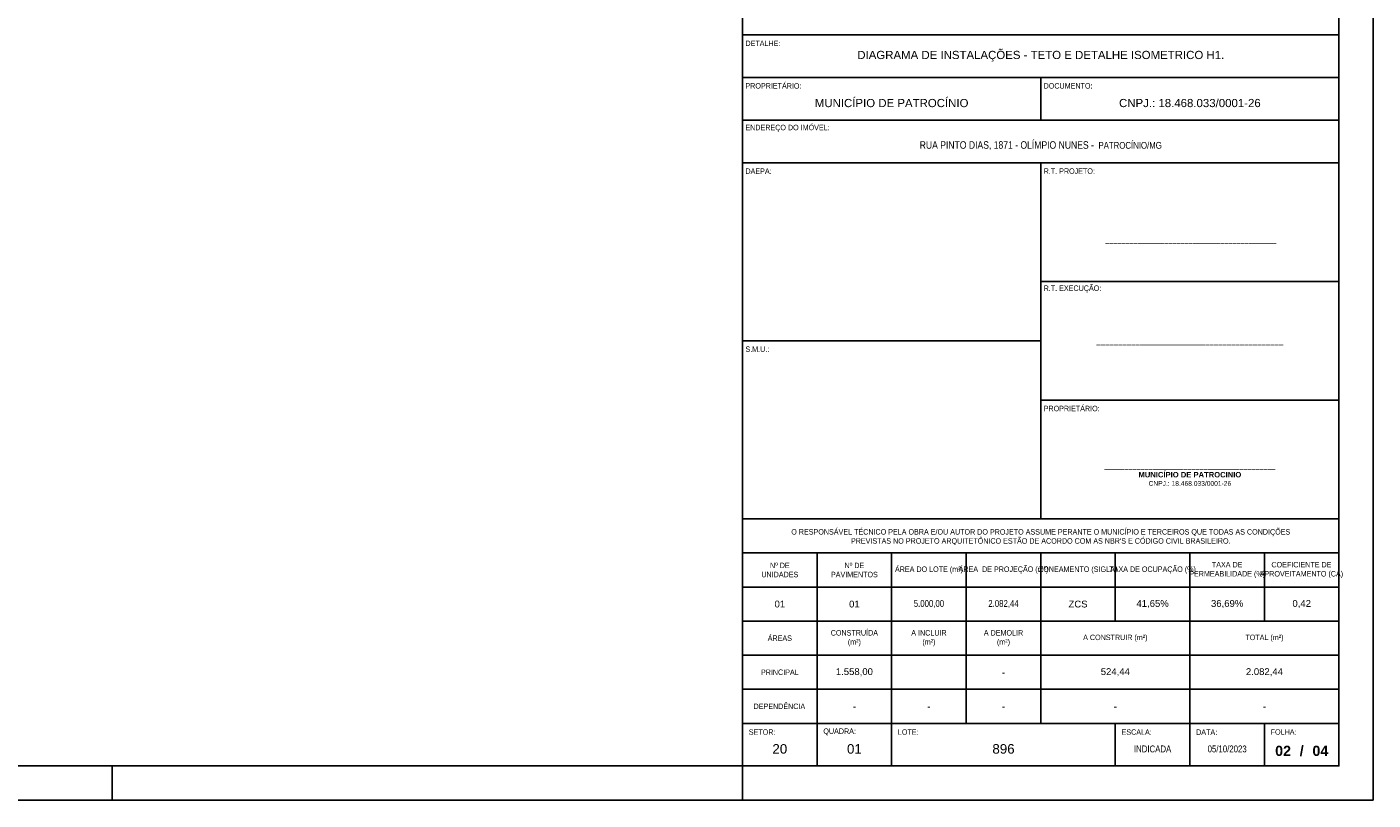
# Model space of a CAD drawing. Header units: millimetres. Extents: x 0 to 354, y 0 to 59.
# Tile 32 of 84: x 135 to 174, y 0 to 23. Entities that reach past the tile are written whole.
import ezdxf

# ---------------------------------------------------------------- set-up
doc = ezdxf.new("R2010")
doc.units = ezdxf.units.MM
doc.styles.add('FORMATO', font='technic_.ttf')
doc.styles.get("Standard").update_dxf_attribs({"font": 'arial.ttf'})

msp = doc.modelspace()

# ---------------------------------------------------------------- linework, layer by layer
at = {"color": 6}
for p, q in [((164.35, 21.2), (164.35, 19.95)), ((164.35, 8.25), (164.35, 18.7)), ((164.35, 13.475), (155.6, 13.475)), ((168.725, 1), (168.725, 2.25))]:
    msp.add_line(p, q, dxfattribs=at)
at = {"color": 1}
for p, q in [((137.1, 0), (137.1, 1)), ((155.6, 0), (155.6, 1))]:
    msp.add_line(p, q, dxfattribs=at)
at = {"color": 2}
msp.add_lwpolyline([(90, 59.4), (90, 0), (174.1, 0), (174.1, 59.4)], close=True, dxfattribs=at)
at = {"color": 6}
for points in [[(92.5, 58.4), (92.5, 1), (173.1, 1), (173.1, 58.4)], [(155.6, 1), (155.6, 29.7), (173.1, 29.7), (173.1, 1)]]:
    msp.add_lwpolyline(points, close=True, dxfattribs=at)
for points in [[(155.6, 22.45), (173.1, 22.45)], [(155.6, 21.2), (173.1, 21.2)], [(155.6, 19.95), (173.1, 19.95)], [(155.6, 18.7), (173.1, 18.7)], [(164.35, 15.2167), (173.1, 15.2167)], [(164.35, 11.7333), (173.1, 11.7333)], [(155.6, 8.25), (173.1, 8.25)], [(155.6, 7.25), (173.1, 7.25)], [(155.6, 2.25), (173.1, 2.25)], [(157.7875, 2.25), (157.7875, 1)], [(159.975, 2.25), (159.975, 1)], [(166.5375, 2.25), (166.5375, 1)], [(170.9125, 2.25), (170.9125, 1)]]:
    msp.add_lwpolyline(points, dxfattribs=at)
at = {"color": 2}
for points in [[(157.7875, 7.25), (157.7875, 2.25)], [(159.975, 7.25), (159.975, 2.25)], [(162.1625, 7.25), (162.1625, 6.7144), (162.1625, 5.4771), (162.1625, 4.446), (162.1625, 2.25)], [(164.35, 7.25), (164.35, 2.25)], [(166.5375, 7.25), (166.5375, 5.25)], [(168.725, 7.25), (168.725, 2.25)], [(170.9125, 7.25), (170.9125, 5.25)], [(155.6, 6.25), (173.1, 6.25)], [(155.6, 5.25), (173.1, 5.25)], [(155.6, 4.25), (173.1, 4.25)], [(155.6, 3.25), (173.1, 3.25)]]:
    msp.add_lwpolyline(points, dxfattribs=at)

# ---------------------------------------------------------------- texts
at = {"color": 2, "style": 'FORMATO'}
for s, insert, char_height, width, attachment_point in [(' DETALHE:', (155.6263, 22.1234), 0.16, 17.7475, 7), (' PROPRIETÁRIO:', (155.6263, 20.8734), 0.16, 8.8475, 7), (' DOCUMENTO:', (164.3763, 20.8734), 0.16, 8.8475, 7), (' ENDEREÇO DO IMÓVEL:', (155.6263, 19.6048), 0.16, 17.7475, 7), (' DAEPA:', (155.6263, 18.3734), 0.16, 6.6225, 7), (' R.T. PROJETO:', (164.3763, 18.3734), 0.16, 11.0725, 7), ('___________________________________________', (168.7513, 16.4333), 0.16, 8.75, 5), (' R.T. EXECUÇÃO:', (164.3763, 14.8901), 0.16, 11.0725, 7), (' S.M.U.:', (155.6263, 13.1484), 0.16, 6.6225, 7), ('___________________________________________', (168.725, 13.475), 0.2, 8.75, 5), (' PROPRIETÁRIO:', (164.3763, 11.4067), 0.16, 11.0725, 7), ('___________________________________________\\P{\\fArial|b1|i0|c0|p34;MUNICÍPIO DE PATROCINIO\\P\\fArial|b0|i0|c0|p34;\\H0.875x;CNPJ.: 18.468.033/0001-26}', (168.725, 9.5563), 0.16, 8.75, 5), ("O RESPONSÁVEL TÉCNICO PELA OBRA E/OU AUTOR DO PROJETO ASSUME PERANTE O MUNICÍPIO E TERCEIROS QUE TODAS AS CONDIÇÕES \\PPREVISTAS NO PROJETO ARQUITETÔNICO ESTÃO DE ACORDO COM AS NBR'S E CÓDIGO CIVIL BRASILEIRO.", (164.35, 7.7146), 0.16, 17.5, 5), ('TAXA DE PERMEABILIDADE (%)', (169.8188, 6.75), 0.16, 2.1875, 5), ('COEFICIENTE DE APROVEITAMENTO (CA)', (171.9974, 6.75), 0.16, 2.169772, 5), ('Nº DE\\PUNIDADES', (156.6938, 6.75), 0.16, 2.1875, 5), ('Nº DE \\PPAVIMENTOS', (158.8813, 6.75), 0.16, 2.1875, 5), ('ÁREA DO LOTE (m²)', (161.0688, 6.75), 0.16, 1.718147, 5), ('ÁREA  DE PROJEÇÃO (m²)', (163.2563, 6.75), 0.16, 2.1875, 5), ('ZONEAMENTO (SIGLA)', (165.4438, 6.75), 0.16, 2.1875, 5), ('TAXA DE OCUPAÇÃO (%)', (167.6313, 6.75), 0.16, 2.1875, 5), ('{\\fArial|b0|i0|c0|p34;01}', (156.6938, 5.75), 0.2, 2.1875, 5), ('{\\fArial|b0|i0|c0|p34;01}', (158.8813, 5.75), 0.2, 2.1875, 5), ('5.000,00', (161.0688, 5.75), 0.2, 2.1875, 5), ('2.082,44', (163.2563, 5.75), 0.2, 2.1875, 5), ('{\\fArial|b0|i0|c0|p34;ZCS}', (165.4438, 5.75), 0.2, 2.1875, 5), ('{\\fArial|b0|i0|c0|p34;41,65%}', (167.6313, 5.75), 0.2, 2.1875, 5), ('{\\fArial|b0|i0|c0|p34;36,69%}', (169.8188, 5.75), 0.2, 2.1875, 5), ('{\\fArial|b0|i0|c0|p34;0,42}', (172.0063, 5.75), 0.2, 2.1875, 5), ('ÁREAS', (156.6938, 4.75), 0.16, 2.1875, 5), ('CONSTRUÍDA \\P(m²)', (158.8813, 4.75), 0.16, 2.1875, 5), ('A INCLUIR \\P(m²)', (161.0688, 4.75), 0.16, 2.1875, 5), ('A DEMOLIR \\P(m²)', (163.2563, 4.75), 0.16, 2.1875, 5), ('A CONSTRUIR (m²)', (166.5375, 4.75), 0.16, 4.375, 5), ('TOTAL (m²)', (170.9125, 4.75), 0.16, 4.375, 5), ('PRINCIPAL', (156.6938, 3.75), 0.16, 2.1875, 5), ('{\\fArial|b0|i0|c0|p34;1.558,00}', (158.8813, 3.75), 0.2, 2.1875, 5), ('{\\fArial|b1|i0|c0|p34;-}', (163.2563, 3.75), 0.2, 2.1875, 5), ('{\\fArial|b0|i0|c0|p34;524,44}', (166.5375, 3.75), 0.2, 2.1875, 5), ('{\\fArial|b0|i0|c0|p34;2.082,44}', (170.9125, 3.75), 0.2, 2.1875, 5), ('DEPENDÊNCIA', (156.6806, 2.75), 0.16, 2.16125, 5), ('{\\fArial|b1|i0|c0|p34;-}', (158.8813, 2.75), 0.2, 2.1875, 5), ('{\\fArial|b1|i0|c0|p34;-}', (161.0688, 2.75), 0.2, 2.1875, 5), ('{\\fArial|b1|i0|c0|p34;-}', (163.2563, 2.75), 0.2, 2.1875, 5), ('{\\fArial|b1|i0|c0|p34;-}', (166.5375, 2.75), 0.2, 4.375, 5), ('{\\fArial|b1|i0|c0|p34;-}', (170.9125, 2.75), 0.2, 4.375, 5), (' SETOR:', (155.725, 1.9948), 0.16, 2.1725, 4), (' QUADRA:', (157.9125, 2), 0.16, 2.1725, 4), (' LOTE:', (160.1, 1.9948), 0.16, 6.5625, 4), (' ESCALA:', (166.6625, 1.9948), 0.16, 2.1725, 4), (' DATA:', (168.85, 1.9919), 0.16, 2.1725, 4), (' FOLHA:', (171.0375, 1.9971), 0.16, 2.1875, 4)]:
    msp.add_mtext(s, dxfattribs=dict(at, insert=insert, char_height=char_height, width=width, attachment_point=attachment_point))
at = {"color": 3, "attachment_point": 5, "style": 'FORMATO'}
for s, insert, char_height, width in [('{\\fArial|b0|i0|c0|p34;DIAGRAMA DE INSTALAÇÕES - TETO E DETALHE ISOMETRICO H1.}', (164.35, 21.825), 0.24, 17.5), ('{\\fArial|b0|i0|c0|p34;MUNICÍPIO DE PATROCÍNIO}', (159.975, 20.45), 0.24, 8.75), ('{\\fArial|b0|i0|c0|p34;CNPJ.: 18.468.033/0001-26}', (168.725, 20.45), 0.24, 8.75), ('{\\H1.1x;RUA PINTO DIAS, 1871 - OLÍMPIO NUNES - \\H0.90909x; PATROCÍNIO/MG}', (164.35, 19.2), 0.2, 17.5), ('{\\fArial|b0|i0|c0|p34;20}', (156.6938, 1.5), 0.28, 2.1875), ('{\\fArial|b0|i0|c0|p34;01}', (158.8813, 1.5), 0.28, 2.1875), ('{\\fArial|b0|i0|c0|p34;896}', (163.2563, 1.5), 0.28, 6.5625), ('INDICADA', (167.6313, 1.5), 0.2, 2.1875), ('05/10/2023', (169.8188, 1.5), 0.2, 2.1875)]:
    msp.add_mtext(s, dxfattribs=dict(at, insert=insert, char_height=char_height, width=width))
at = {"color": 3, "char_height": 0.3, "attachment_point": 5}
for s, insert, width in [('{\\fArial|b1|i0|c0|p34;02}', (171.4594, 1.442), 1.09375), ('{\\fArial|b1|i0|c0|p34;/}', (172.0063, 1.442), 2.1875), ('{\\fArial|b1|i0|c0|p34;04}', (172.5531, 1.442), 1.09375)]:
    msp.add_mtext(s, dxfattribs=dict(at, insert=insert, width=width))

doc.saveas('drawing.dxf')
